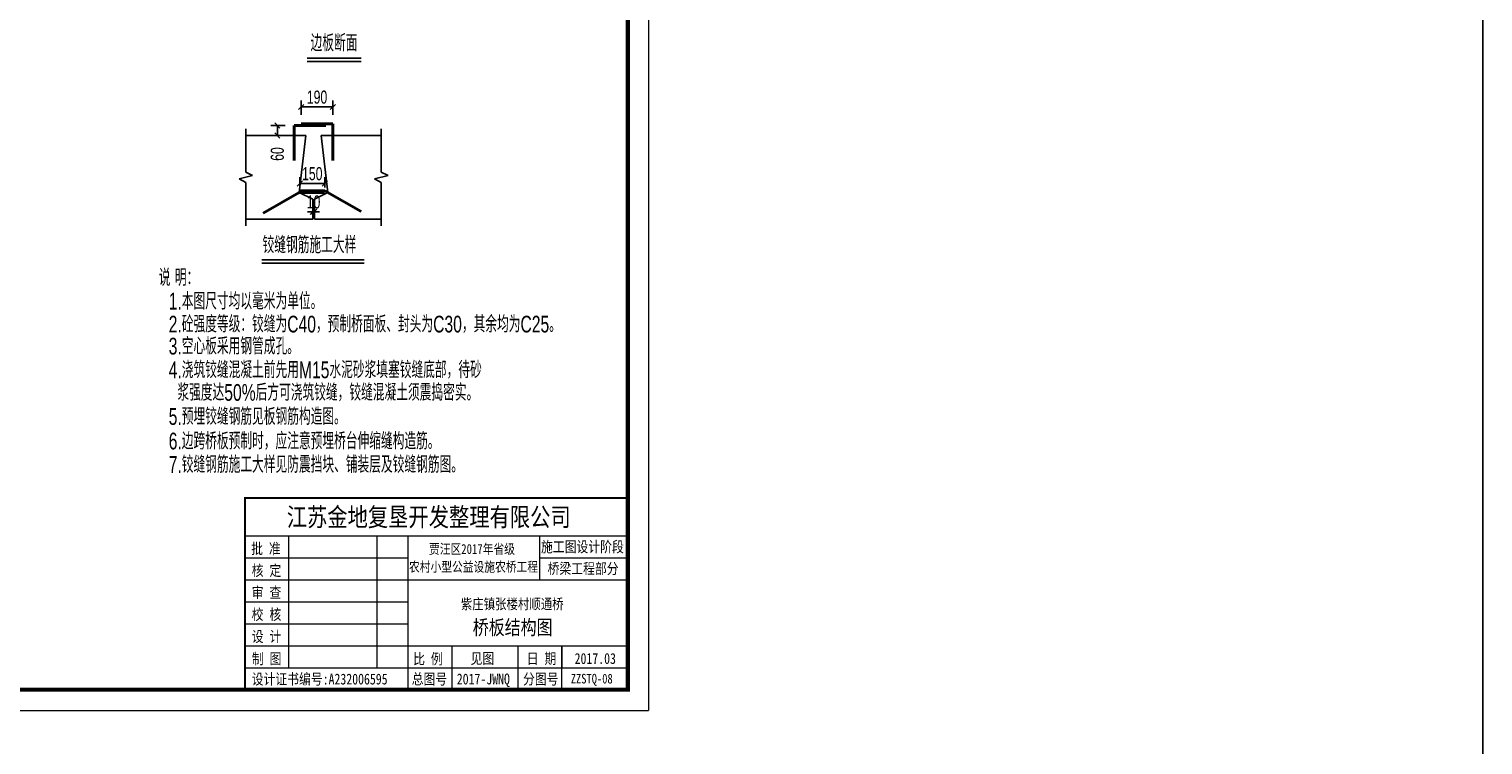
# Model space of a CAD drawing. Header units: millimetres. Extents: x -120871 to -111289, y -80062 to -71425.
# Tile 36 of 37: x -113026 to -111289, y -75897 to -75041. Entities that reach past the tile are written whole.
import ezdxf

# ---------------------------------------------------------------- set-up
doc = ezdxf.new("R2010")
doc.units = ezdxf.units.MM
doc.header["$LTSCALE"] = 0.3
doc.header["$PDMODE"] = 99
doc.layers.get('0').update_dxf_attribs({"lineweight": 18})
for name, color, linetype in [('1', 7, 'Continuous'), ('LOCKUP', 7, 'Continuous'), ('TK', 7, 'Continuous'), ('其它', 5, 'Continuous'), ('辅助', 7, 'Continuous')]:
    doc.layers.add(name, color=color, linetype=linetype)
for name, color, linetype, lineweight in [('BM1', 7, 'Continuous', 15), ('文字', 4, 'Continuous', 18), ('标注', 7, 'Continuous', 18), ('钢筋', 1, 'Continuous', 40)]:
    doc.layers.add(name, color=color, linetype=linetype, lineweight=lineweight)
doc.styles.add('hz-e', font='hztxt_e.shx', dxfattribs={"width": 0.7, "bigfont": 'hztxt.shx'})
doc.styles.add('图框', font='SIMFANG.TTF', dxfattribs={"width": 0.8, "height": 4})
doc.dimstyles.new('ISO-50', dxfattribs={"dimscale": 0.625, "dimtxt": 25, "dimasz": 10, "dimexe": 12.5, "dimexo": 6.25, "dimgap": 6.25, "dimtad": 1, "dimdec": 0, "dimdsep": 46, "dimtxsty": 'hz-e', "dimblk": 'OBLIQUE', "dimcen": 2.5, "dimadec": 0, "dimazin": 0, "dimtfac": 1, "dimtdec": 0, "dimtix": 1, "dimtmove": 2, "dimatfit": 3, "dimldrblk": 'OBLIQUE', "dimfxl": 15, "dimfxlon": 1, "dimarcsym": 0})

# ---------------------------------------------------------------- blocks, each defined once
blk = doc.blocks.new('_Oblique')
at = {"color": 0, "linetype": 'ByBlock', "lineweight": -2}
blk.add_line((-0.5, -0.5), (0.5, 0.5), dxfattribs=at)
blk = doc.blocks.new('*D191')
at = {"layer": 'Defpoints', "color": 0}
for p in [(-112663.3, -75134.2), (-112701.3, -75154.2), (-112663.3, -75154.2)]:
    blk.add_point(p, dxfattribs=at)
at = {"layer": '标注', "color": 0, "lineweight": -2}
for p, q in [((-112701.3, -75143.6), (-112701.3, -75126.4)), ((-112663.3, -75143.6), (-112663.3, -75126.4)), ((-112701.3, -75134.2), (-112663.3, -75134.2))]:
    blk.add_line(p, q, dxfattribs=at)
at = {"layer": '标注', "color": 0, "lineweight": -2, "xscale": 6.25, "yscale": 6.25, "zscale": 6.25, "rotation": 180}
blk.add_blockref('_Oblique', (-112701.3, -75134.2), dxfattribs=at)
at = {"layer": '标注', "color": 0, "lineweight": -2, "xscale": 6.25, "yscale": 6.25, "zscale": 6.25}
blk.add_blockref('_Oblique', (-112663.3, -75134.2), dxfattribs=at)
at = {"layer": '标注', "color": 0, "insert": (-112682.3, -75122.5), "char_height": 15.62, "attachment_point": 5, "style": 'hz-e'}
blk.add_mtext('190', dxfattribs=at)
blk = doc.blocks.new('*D192')
at = {"layer": 'Defpoints', "color": 0}
for p in [(-112673, -75225.7), (-112703, -75234.2), (-112673, -75234.2)]:
    blk.add_point(p, dxfattribs=at)
at = {"layer": '标注', "color": 0, "lineweight": -2}
for p, q in [((-112703, -75230.3), (-112703, -75217.9)), ((-112703, -75225.7), (-112673, -75225.7)), ((-112673, -75230.3), (-112673, -75217.9))]:
    blk.add_line(p, q, dxfattribs=at)
at = {"layer": '标注', "color": 0, "lineweight": -2, "xscale": 6.25, "yscale": 6.25, "zscale": 6.25, "rotation": 180}
blk.add_blockref('_Oblique', (-112703, -75225.7), dxfattribs=at)
at = {"layer": '标注', "color": 0, "lineweight": -2, "xscale": 6.25, "yscale": 6.25, "zscale": 6.25}
blk.add_blockref('_Oblique', (-112673, -75225.7), dxfattribs=at)
at = {"layer": '标注', "color": 0, "insert": (-112688, -75214), "char_height": 15.62, "attachment_point": 5, "style": 'hz-e'}
blk.add_mtext('150', dxfattribs=at)
blk = doc.blocks.new('*D214')
at = {"layer": 'Defpoints', "color": 0}
for p in [(-112709.7, -75156.2), (-112729.7, -75168.2), (-112709.7, -75168.2)]:
    blk.add_point(p, dxfattribs=at)
at = {"layer": '标注', "color": 0, "lineweight": -2}
for p, q in [((-112720.3, -75156.2), (-112737.5, -75156.2)), ((-112729.7, -75156.2), (-112729.7, -75168.2)), ((-112720.3, -75168.2), (-112737.5, -75168.2))]:
    blk.add_line(p, q, dxfattribs=at)
at = {"layer": '标注', "color": 0, "lineweight": -2, "xscale": 6.25, "yscale": 6.25, "zscale": 6.25}
for p, rotation in [((-112729.7, -75156.2), 90), ((-112729.7, -75168.2), 270)]:
    blk.add_blockref('_Oblique', p, dxfattribs=dict(at, rotation=rotation))
at = {"layer": '标注', "color": 0, "insert": (-112729.7, -75190.4), "char_height": 15.62, "attachment_point": 5, "rotation": 90, "style": 'hz-e'}
blk.add_mtext('60', dxfattribs=at)
blk = doc.blocks.new('*D193')
at = {"layer": 'Defpoints', "color": 0}
for p in [(-112687.5, -75259.5), (-112685.5, -75259.5), (-112685.5, -75259.5)]:
    blk.add_point(p, dxfattribs=at)
at = {"layer": '标注', "color": 0, "lineweight": -2}
for p, q in [((-112687.5, -75259.5), (-112693.8, -75259.5)), ((-112687.5, -75259.5), (-112687.5, -75251.7)), ((-112687.5, -75259.5), (-112685.5, -75259.5)), ((-112685.5, -75259.5), (-112685.5, -75251.7)), ((-112685.5, -75259.5), (-112679.3, -75259.5))]:
    blk.add_line(p, q, dxfattribs=at)
at = {"layer": '标注', "color": 0, "lineweight": -2, "xscale": 6.25, "yscale": 6.25, "zscale": 6.25}
blk.add_blockref('_Oblique', (-112687.5, -75259.5), dxfattribs=at)
at = {"layer": '标注', "color": 0, "lineweight": -2, "xscale": 6.25, "yscale": 6.25, "zscale": 6.25, "rotation": 180}
blk.add_blockref('_Oblique', (-112685.5, -75259.5), dxfattribs=at)
at = {"layer": '标注', "color": 0, "insert": (-112686.5, -75247.8), "char_height": 15.62, "attachment_point": 5, "style": 'hz-e'}
blk.add_mtext('10', dxfattribs=at)

msp = doc.modelspace()

# ---------------------------------------------------------------- linework, layer by layer
msp.add_line((-114407.491, -75855.554), (-112286.077, -75855.554))
at = {"layer": 'BM1', "linetype": 'Continuous'}
msp.add_line((-112286.077, -74355.403), (-112286.077, -75855.554), dxfattribs=at)
at = {"layer": 'BM1', "color": 0, "linetype": 'Continuous'}
for p, q in [((-112286.077, -74370.556), (-112286.077, -75855.554)), ((-112286.077, -74370.556), (-112286.077, -75855.554)), ((-112286.077, -74370.556), (-112286.077, -75855.554)), ((-112286.077, -74370.556), (-112286.077, -75855.554)), ((-112286.077, -74370.556), (-112286.077, -75855.554)), ((-112768.397, -75601.52), (-112311.075, -75601.52)), ((-112768.397, -75601.52), (-112768.397, -75830.557)), ((-112768.397, -75830.557), (-112768.397, -75601.52)), ((-112768.397, -75646.577), (-112311.075, -75646.577)), ((-112715.831, -75804.274), (-112715.831, -75646.577)), ((-112610.7, -75646.577), (-112610.7, -75804.274)), ((-112573.904, -75646.577), (-112573.904, -75830.557)), ((-112416.206, -75699.142), (-112416.206, -75646.577)), ((-112768.397, -75672.859), (-112573.904, -75672.859)), ((-112416.206, -75672.859), (-112311.075, -75672.859)), ((-112768.397, -75699.142), (-112311.075, -75699.142)), ((-112768.397, -75725.425), (-112573.904, -75725.425)), ((-112768.397, -75751.708), (-112573.904, -75751.708)), ((-112768.397, -75777.991), (-112311.075, -75777.991)), ((-112521.338, -75777.991), (-112521.338, -75830.557)), ((-112442.489, -75777.991), (-112442.489, -75830.557)), ((-112389.923, -75777.991), (-112389.923, -75804.274)), ((-112389.923, -75830.557), (-112389.923, -75777.991)), ((-112768.397, -75804.274), (-112311.075, -75804.274))]:
    msp.add_line(p, q, dxfattribs=at)
at = {"layer": 'BM1', "color": 0, "linetype": 'Continuous', "const_width": 4.999}
msp.add_lwpolyline([(-114323.569, -75830.557), (-114323.569, -74395.553), (-112311.075, -74395.553), (-112311.075, -75830.557)], close=True, dxfattribs=at)
at = {"layer": 'BM1', "color": 0, "linetype": 'Continuous', "const_width": 2.628}
msp.add_lwpolyline([(-112311.075, -75601.52), (-112768.397, -75601.52), (-112768.397, -75830.557)], dxfattribs=at)
at = {"layer": 'LOCKUP'}
msp.add_lwpolyline([(-115479.261, -72420.706), (-111289.294, -72420.706), (-111289.294, -80061.931), (-115479.261, -80061.931)], close=True, dxfattribs=at)
at = {"layer": '其它', "color": 5, "ltscale": 0.5}
msp.add_line((-112694.018, -75075.68), (-112629.437, -75075.68), dxfattribs=at)
at = {"layer": '其它', "color": 5}
msp.add_line((-112748.391, -75316.966), (-112625.992, -75316.966), dxfattribs=at)
at = {"layer": '辅助', "ltscale": 0.5}
msp.add_line((-112694.018, -75079.68), (-112629.437, -75079.68), dxfattribs=at)
at = {"layer": '辅助'}
for p, q in [((-112767.517, -75160.244), (-112767.517, -75212.244)), ((-112605.517, -75160.244), (-112605.517, -75212.244)), ((-112767.517, -75168.244), (-112695.517, -75168.244)), ((-112695.517, -75168.244), (-112703.517, -75236.244)), ((-112677.517, -75168.244), (-112669.517, -75236.244)), ((-112605.517, -75168.244), (-112677.517, -75168.244)), ((-112767.517, -75212.244), (-112759.517, -75216.244)), ((-112605.517, -75212.244), (-112597.517, -75216.244)), ((-112759.517, -75216.244), (-112775.517, -75220.244)), ((-112775.517, -75220.244), (-112767.517, -75224.244)), ((-112767.517, -75224.244), (-112767.517, -75276.244)), ((-112597.517, -75216.244), (-112613.517, -75220.244)), ((-112613.517, -75220.244), (-112605.517, -75224.244)), ((-112605.517, -75224.244), (-112605.517, -75276.244)), ((-112703.517, -75236.244), (-112687.517, -75244.244)), ((-112687.517, -75244.244), (-112687.517, -75268.244)), ((-112669.517, -75236.244), (-112685.517, -75244.244)), ((-112685.517, -75244.244), (-112685.517, -75268.244)), ((-112767.517, -75268.244), (-112687.517, -75268.244)), ((-112605.517, -75268.244), (-112685.517, -75268.244)), ((-112748.391, -75320.966), (-112625.992, -75320.966))]:
    msp.add_line(p, q, dxfattribs=at)
at = {"layer": '钢筋'}
for p, q in [((-112709.717, -75156.244), (-112709.717, -75198.244)), ((-112709.717, -75156.244), (-112671.717, -75156.244)), ((-112663.317, -75154.244), (-112701.317, -75154.244)), ((-112663.317, -75154.244), (-112663.317, -75198.244)), ((-112746.819, -75261.244), (-112703.517, -75236.244)), ((-112703.517, -75236.244), (-112673.517, -75236.244)), ((-112672.981, -75234.244), (-112702.981, -75234.244)), ((-112629.68, -75259.244), (-112672.981, -75234.244))]:
    msp.add_line(p, q, dxfattribs=at)

# ---------------------------------------------------------------- texts
at = {"style": 'hz-e', "width": 0.7}
for s, p in [('说 明：', (-112871.39, -75347.993)), ('1.本图尺寸均以毫米为单位。', (-112859.539, -75376.212)), ('2.砼强度等级：铰缝为C40，预制桥面板、封头为C30，其余均为C25。', (-112859.539, -75403.651)), ('3.空心板采用钢管成孔。', (-112859.539, -75429.964)), ('4.浇筑铰缝混凝土前先用M15水泥砂浆填塞铰缝底部，待砂', (-112859.539, -75458.295)), ('  浆强度达50%后方可浇筑铰缝，铰缝混凝土须震捣密实。', (-112859.539, -75485.295)), ('5.预埋铰缝钢筋见板钢筋构造图。', (-112859.539, -75514.079)), ('6.边跨桥板预制时，应注意预埋桥台伸缩缝构造筋。', (-112859.539, -75543.377)), ('7.铰缝钢筋施工大样见防震挡块、铺装层及铰缝钢筋图。', (-112859.539, -75571.436))]:
    msp.add_text(s, height=20, dxfattribs=at).set_placement(p)
at = {"layer": '1', "color": 7, "linetype": 'Continuous', "style": '图框', "width": 0.8}
for s, height, p in [('江苏金地复垦开发整理有限公司 ', 22.20605, (-112718.493, -75635.277)), ('批 准', 12.9535, (-112761.037, -75668.41)), ('贾汪区2017年省级', 11.7759, (-112548.547, -75668.243)), ('核 定', 12.9535, (-112760.376, -75694.557)), ('农村小型公益设施农桥工程', 11.77594, (-112572.408, -75689.547)), ('审 查', 12.9535, (-112760.376, -75720.84)), ('校 核', 12.9535, (-112760.376, -75747.123)), ('设 计', 12.9535, (-112760.376, -75773.406)), ('制 图', 12.9535, (-112760.205, -75800.053)), ('比 例', 12.9535, (-112567.495, -75800.191)), ('见图', 12.9535, (-112498.835, -75799.73)), ('日 期', 12.9535, (-112431.84, -75799.73)), ('2017.03', 12.9535, (-112374.544, -75799.73)), ('设计证书编号:A232006595 ', 12.95353, (-112760.368, -75824.292)), ('总图号', 12.9535, (-112569.198, -75824.215)), ('2017-JWNQ', 12.9535, (-112515.323, -75824.215)), ('分图号', 12.9535, (-112436.194, -75824.215))]:
    msp.add_text(s, height=height, dxfattribs=at).set_placement(p)
at = {"layer": '1', "color": 7, "linetype": 'Continuous', "char_height": 12.9535, "width": 107.59087, "attachment_point": 5, "style": '图框'}
for s, insert in [('施工图设计阶段', (-112365.205, -75660.485)), ('桥梁工程部分', (-112364.445, -75686.529))]:
    msp.add_mtext(s, dxfattribs=dict(at, insert=insert))
at = {"layer": 'BM1', "color": 0, "linetype": 'Continuous', "style": '图框', "width": 0.8}
msp.add_text('ZZSTQ-08', height=11.5, dxfattribs=at).set_placement((-112379.142, -75823.104))
at = {"layer": 'TK', "lineweight": 0, "style": '图框', "width": 0.8}
for s, height, p in [('紫庄镇张楼村顺通桥', 12.4969, (-112510.491, -75734.303)), ('桥板结构图', 17.4957, (-112496.269, -75764.747))]:
    msp.add_text(s, height=height, dxfattribs=at).set_placement(p)
at = {"layer": '文字', "style": 'hz-e', "width": 0.7}
for s, p in [('边板断面', (-112690.098, -75067.718)), ('铰缝钢筋施工大样', (-112747.409, -75309.004))]:
    msp.add_text(s, height=20, dxfattribs=at).set_placement(p)

# ---------------------------------------------------------------- dimensions: what is measured, and where the dimension line sits
at = {"layer": '标注'}
for p1, p2, distance, picture, middle in [((-112701.317, -75154.244), (-112663.317, -75154.244), 20, '*D191', (-112682.317, -75122.525)), ((-112702.981, -75234.244), (-112672.981, -75234.244), 8.496, '*D192', (-112687.981, -75214.029)), ((-112687.517, -75259.492), (-112685.517, -75259.492), 0, '*D193', (-112686.517, -75247.773))]:
    dim = msp.add_aligned_dim(p1=p1, p2=p2, distance=distance, dimstyle='ISO-50', override={"dimlfac": 5, "dimlunit": 2}, dxfattribs=at)
    dim.commit()
    dim.dimension.update_dxf_attribs({"geometry": picture, "text_midpoint": middle})
dim = msp.add_linear_dim(base=(-112729.717, -75168.244), p1=(-112709.717, -75156.244), p2=(-112709.717, -75168.244), angle=270, dimstyle='ISO-50', override={"dimlfac": 5, "dimlunit": 2}, dxfattribs=at)
dim.commit()
dim.dimension.update_dxf_attribs({"geometry": '*D214', "text_midpoint": (-112729.717, -75190.387), "dimtype": 161})

doc.saveas('drawing.dxf')
